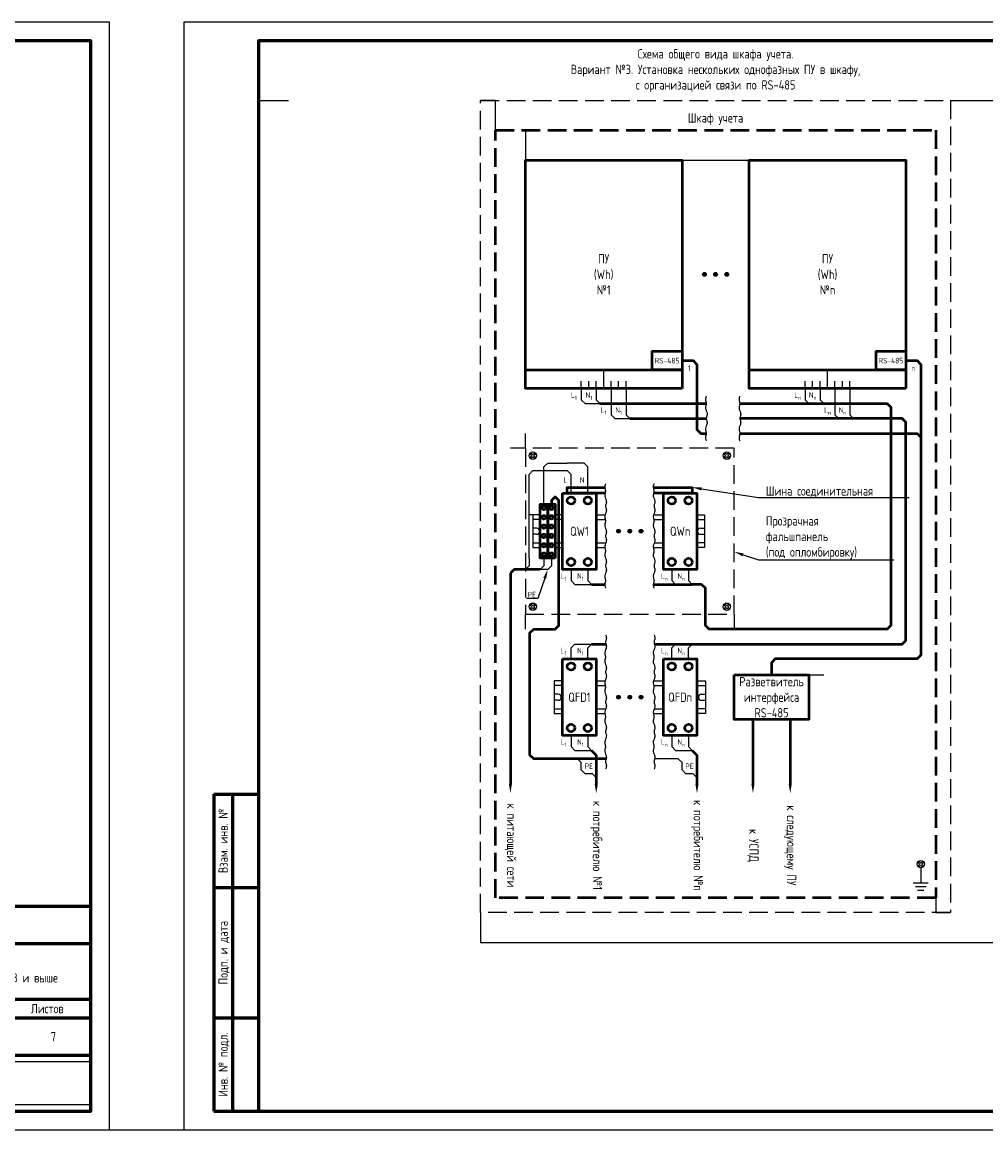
# Model space of a CAD drawing. Header units: millimetres. Extents: x -110 to 4101, y -10868 to 110.
# Tile 58 of 90: x 407 to 665, y -3160 to -2863. Entities that reach past the tile are written whole.
import ezdxf
from ezdxf import colors
from ezdxf.entities.mleader import LeaderData, LeaderLine
from ezdxf.enums import TextEntityAlignment as Align
from ezdxf.math import Vec2, Vec3

# ---------------------------------------------------------------- set-up
doc = ezdxf.new("R2010")
doc.units = ezdxf.units.MM
doc.linetypes.add('GOST2.303 4', pattern=[7, 5, -2, 0])
doc.layers.add('01.Вспомогательный_слой', color=1, linetype='Continuous', plot=False)
doc.layers.add('Формат', color=7, linetype='Continuous', lineweight=25)
doc.layers.add('Формат @ 1', color=7, linetype='Continuous', lineweight=25)
doc.styles.add('ЭП', font='GOST.TTF')
picture_1 = doc.add_image_def('image3.png', size_in_pixel=(587, 136))

# ---------------------------------------------------------------- blocks, each defined once
blk = doc.blocks.new('*U75')
at = {"layer": 'Формат', "color": 7, "linetype": 'Continuous', "lineweight": 60}
for p, q in [((20, 55), (205, 55)), ((85, 45), (205, 45)), ((20, 30), (205, 30)), ((155, 25), (205, 25)), ((85, 15), (205, 15))]:
    blk.add_line(p, q, dxfattribs=at)
at = {"layer": 'Формат', "color": 7, "linetype": 'Continuous', "lineweight": 25}
blk.add_lwpolyline([(-210, -5), (210, -5), (210, 292), (-210, 292)], close=True, dxfattribs=at)
at = {"layer": 'Формат', "color": 7, "linetype": 'Continuous', "lineweight": 60}
blk.add_lwpolyline([(-190, 0), (205, 0), (205, 287), (-190, 287)], close=True, dxfattribs=at)
at = {"layer": 'Формат', "color": 7, "linetype": 'Continuous', "lineweight": 25, "style": 'ЭП'}
blk.add_text('Листов', height=2.5, dxfattribs=at).set_placement((188.99, 26.25))
at = {"layer": 'Формат', "color": 7, "linetype": 'Continuous', "lineweight": 25, "style": 'ЭП', "flags": 8}
for tag, p in [('СОГЛ_ФИО_1', (-197.5, 106)), ('СОГЛ_ФИО_2', (-192.5, 106)), ('СОГЛ_ДОЛЖ_1', (-197.5, 86)), ('СОГЛ_ДОЛЖ_2', (-192.5, 86))]:
    blk.add_attdef(tag, text='', height=2.5, rotation=90, dxfattribs=at).set_placement(p, align=Align.MIDDLE_LEFT)
for tag, height, p in [('ОБОЗНАЧЕНИЕ', 5, (145, 50)), ('ОБЪЕКТ', 2.5, (145, 37.5)), ('НАИМЕНОВАНИЕ', 2.5, (120, 22.5)), ('Стадия', 2.5, (162.5, 20)), ('Лист', 2.5, (177.5, 20)), ('Листов', 2.5, (195, 20)), ('НАИМ_ИЗОБРАЖЕНИЙ', 2.5, (120, 7.5))]:
    blk.add_attdef(tag, text='', height=height, dxfattribs=at).set_placement(p, align=Align.MIDDLE_CENTER)
for tag, p in [('изм.№', (21, 37.5)), ('изм.№_док.', (50.5, 37.5)), ('изм.уч.', (31, 37.5)), ('изм.лист', (41, 37.5)), ('изм_дата', (76, 37.5)), ('Должн_1', (21, 27.5)), ('ФИО_1', (41, 27.5)), ('дата_1', (76, 27.5)), ('ДОЛЖН_2', (21, 22.5)), ('ФИО_2', (41, 22.5)), ('дата_2', (76, 22.5)), ('Должн_3', (21, 17.5)), ('ФИО_3', (41, 17.5)), ('дата_3', (76, 17.5)), ('ДОЛЖН_4', (21, 12.5)), ('ФИО_4', (41, 12.5)), ('дата_4', (76, 12.5)), ('ДОЛЖН_5', (21, 7.5)), ('ФИО_5', (41, 7.5)), ('дата_5', (76, 7.5)), ('ДОЛЖН_6', (21, 2.5)), ('ФИО_6', (41, 2.5)), ('дата_6', (76, 2.5)), ('ФОРМ.ЛИСТА', (155, -2.5))]:
    blk.add_attdef(tag, text='', height=2.5, dxfattribs=at).set_placement(p, align=Align.MIDDLE_LEFT)
blk.add_attdef('N_ИНВ', text='', height=2.5, rotation=90, dxfattribs=at).set_placement((-193.5, 12.5), align=Align.MIDDLE_CENTER)
at = {"ltscale": 0.2}
image = blk.add_image(picture_1, insert=(155, 1.71), size_in_units=(50, 11.58), dxfattribs=at)
image.dxf.flags = 7
blk = doc.blocks.new('*U76')
at = {"layer": 'Формат', "color": 7, "linetype": 'Continuous', "lineweight": 60}
for p, q in [((-202, 85), (-190, 85)), ((-202, 85), (-202, 0)), ((-197, 85), (-197, 0)), ((-202, 60), (-190, 60)), ((-202, 25), (-190, 25)), ((-202, 0), (-190, 0))]:
    blk.add_line(p, q, dxfattribs=at)
at = {"layer": 'Формат', "color": 7, "linetype": 'Continuous', "lineweight": 25}
blk.add_lwpolyline([(-210, -5), (210, -5), (210, 292), (-210, 292)], close=True, dxfattribs=at)
at = {"layer": 'Формат', "color": 7, "linetype": 'Continuous', "lineweight": 60}
blk.add_lwpolyline([(-190, 0), (205, 0), (205, 287), (-190, 287)], close=True, dxfattribs=at)
at = {"layer": 'Формат', "color": 7, "linetype": 'Continuous', "lineweight": 25, "style": 'ЭП'}
for s, p in [('Взам. инв. №', (-199.5, 72.5)), ('Подп. и дата', (-199.5, 42.5)), ('Инв. № подл.', (-199.5, 12.5))]:
    blk.add_text(s, height=2.5, rotation=90, dxfattribs=at).set_placement(p, align=Align.MIDDLE_CENTER)
at = {"layer": 'Формат', "color": 7, "linetype": 'Continuous', "lineweight": 25, "style": 'ЭП', "flags": 8}
blk.add_attdef('N_ИНВ', text='', height=2.5, rotation=90, dxfattribs=at).set_placement((-193.5, 12.5), align=Align.MIDDLE_CENTER)
for tag, height, p in [('ОБОЗНАЧЕНИЕ', 5, (140, 7.5)), ('Лист', 2.5, (200, 4))]:
    blk.add_attdef(tag, text='', height=height, dxfattribs=at).set_placement(p, align=Align.MIDDLE_CENTER)
for tag, p in [('изм.№', (21, 7.5)), ('изм.уч.', (31, 7.5)), ('изм.лист', (41, 7.5)), ('изм.№_док.', (50.5, 7.5)), ('изм_дата', (76, 7.5)), ('ФОРМ.ЛИСТА', (155, -2.5))]:
    blk.add_attdef(tag, text='', height=2.5, dxfattribs=at).set_placement(p, align=Align.MIDDLE_LEFT)

msp = doc.modelspace()

# ---------------------------------------------------------------- hatches: boundary and pattern name
at = {"ltscale": 0.2}
h = msp.add_hatch(color=256, dxfattribs=at)
h.dxf.hatch_style = 1
edge = h.paths.add_edge_path()
edge.add_arc((589.5, -2930.625), 0.5, 0, 360)
h = msp.add_hatch(color=256, dxfattribs=at)
h.dxf.hatch_style = 1
edge = h.paths.add_edge_path()
edge.add_arc((592.5, -2930.625), 0.5, 0, 360)
h = msp.add_hatch(color=256, dxfattribs=at)
h.dxf.hatch_style = 1
edge = h.paths.add_edge_path()
edge.add_arc((595.5, -2930.625), 0.5, 0, 360)
h = msp.add_hatch(color=256, dxfattribs=at)
h.dxf.hatch_style = 1
edge = h.paths.add_edge_path()
edge.add_arc((566.5, -2999.5), 0.5, 0, 360)
h = msp.add_hatch(color=256, dxfattribs=at)
h.dxf.hatch_style = 1
edge = h.paths.add_edge_path()
edge.add_arc((569.5, -2999.5), 0.5, 0, 360)
h = msp.add_hatch(color=256, dxfattribs=at)
h.dxf.hatch_style = 1
edge = h.paths.add_edge_path()
edge.add_arc((572.5, -2999.5), 0.5, 0, 360)
h = msp.add_hatch(color=256, dxfattribs=at)
h.dxf.hatch_style = 1
edge = h.paths.add_edge_path()
edge.add_arc((566.5, -3044), 0.5, 0, 360)
h = msp.add_hatch(color=256, dxfattribs=at)
h.dxf.hatch_style = 1
edge = h.paths.add_edge_path()
edge.add_arc((569.5, -3044), 0.5, 0, 360)
h = msp.add_hatch(color=256, dxfattribs=at)
h.dxf.hatch_style = 1
edge = h.paths.add_edge_path()
edge.add_arc((572.5, -3044), 0.5, 0, 360)

# ---------------------------------------------------------------- linework, layer by layer
at = {"linetype": 'GOST2.303 4', "lineweight": 50}
msp.add_lwpolyline([(533.5, -2892), (651.5, -2892), (651.5, -3097.75), (533.5, -3097.75)], close=True, dxfattribs=at)
at = {"lineweight": 50}
for points in [[(583.5, -2961.25), (541.5, -2961.25), (541.5, -2900), (583.5, -2900)], [(643.5, -2961.25), (601.5, -2961.25), (601.5, -2900), (643.5, -2900)], [(583.5, -2956.25), (575.5, -2956.25), (575.5, -2951.25), (583.5, -2951.25)], [(643.5, -2956.25), (635.5, -2956.25), (635.5, -2951.25), (643.5, -2951.25)], [(551.5, -2989.25), (560.5, -2989.25), (560.5, -3009.75), (551.5, -3009.75)], [(578.5, -2989.25), (587.5, -2989.25), (587.5, -3009.75), (578.5, -3009.75)], [(547.5, -3006.75), (545.5, -3006.75), (545.5, -2992.25), (547.5, -2992.25)], [(549.5, -3006.75), (547.5, -3006.75), (547.5, -2992.25), (549.5, -2992.25)], [(551.5, -3033.75), (560.5, -3033.75), (560.5, -3054.25), (551.5, -3054.25)], [(578.5, -3033.75), (587.5, -3033.75), (587.5, -3054.25), (578.5, -3054.25)]]:
    msp.add_lwpolyline(points, close=True, dxfattribs=at)
for points in [[(583.5, -2953.75), (586.5, -2953.75), (587.5, -2954.75), (587.5, -2972.25), (588.5, -2973.25), (590, -2973.25)], [(643.5, -2953.75), (646.5, -2953.75), (647.5, -2954.75), (647.5, -3032.75), (646.5, -3033.75), (608.5, -3033.75), (607.5, -3034.75), (607.5, -3038)], [(541.5, -2956.25), (583.5, -2956.25)], [(601.5, -2956.25), (643.5, -2956.25)], [(561.5, -2965.25), (590, -2965.25)], [(599, -2965.25), (638.5, -2965.25), (639.5, -2966.25), (639.5, -3024.75), (638.5, -3025.75), (590.75, -3025.75), (589.75, -3024.75), (589.75, -3014.75), (588.75, -3013.75), (586.25, -3013.75)], [(569.5, -2969.25), (590, -2969.25)], [(576.105, -3029.75), (642.5, -3029.75), (643.5, -3028.75), (643.5, -2970.25), (642.5, -2969.25), (599, -2969.25)], [(599, -2973.25), (646.5, -2973.25), (647.5, -2974.25), (647.5, -2974.25)], [(562.895, -2989.25), (552.75, -2989.25), (552.75, -2987.75), (562.788, -2987.75)], [(575.788, -2987.75), (586.25, -2987.75), (586.25, -2989.25), (575.895, -2989.25)], [(563.172, -3060.5), (543.75, -3060.5), (542.75, -3059.5), (542.75, -3026.75), (543.75, -3025.75), (549.5, -3025.75), (550.5, -3024.75), (550.5, -2991.25), (549.5, -2990.25), (549.5, -2990.25), (548.5, -2991.25), (548.5, -2992.25)], [(545.5, -3009.75), (538.5, -3009.75), (537.5, -3010.75), (537.5, -3010.75)], [(537.5, -3010.75), (537.5, -3067.25)], [(559.25, -3013.75), (562.788, -3013.75)], [(575.788, -3013.75), (586.25, -3013.75)], [(559.25, -3029.75), (563.105, -3029.75)], [(602.5, -3050), (602.5, -3067.25)], [(612.5, -3050), (612.5, -3067.25)], [(559.25, -3058.25), (560.5, -3059.5)], [(586.25, -3058.25), (587.5, -3059.5)], [(560.5, -3059.5), (560.5, -3067.25)], [(587.5, -3059.5), (587.5, -3067.25)]]:
    msp.add_lwpolyline(points, dxfattribs=at)
for points in [[(541.5, -2956.25), (541.5, -2961.25)], [(601.5, -2956.25), (601.5, -2961.25)], [(543.217, -2979.25), (542.793, -2978.826), (543.076, -2978.543), (543.5, -2978.967)], [(543.5, -2978.967), (543.924, -2978.543), (544.207, -2978.826), (543.783, -2979.25)], [(595.5, -2978.967), (595.076, -2978.543), (594.793, -2978.826), (595.217, -2979.25)], [(595.783, -2979.25), (596.207, -2978.826), (595.924, -2978.543), (595.5, -2978.967)], [(543.5, -2979.533), (543.076, -2979.957), (542.793, -2979.674), (543.217, -2979.25)], [(543.783, -2979.25), (544.207, -2979.674), (543.924, -2979.957), (543.5, -2979.533)], [(595.217, -2979.25), (594.793, -2979.674), (595.076, -2979.957), (595.5, -2979.533)], [(595.5, -2979.533), (595.924, -2979.957), (596.207, -2979.674), (595.783, -2979.25)], [(545.5, -2995.125), (543.5, -2995.125), (543.5, -3003.875), (545.5, -3003.875)], [(545.5, -2996.375), (543.5, -2996.375), (543.5, -3002.625), (545.5, -3002.625)], [(551.5, -2995.125), (549.5, -2995.125)], [(551.5, -2996.375), (549.5, -2996.375)], [(587.5, -2995.125), (589.5, -2995.125), (589.5, -3003.875), (587.5, -3003.875)], [(587.5, -2996.375), (589.5, -2996.375), (589.5, -3002.625), (587.5, -3002.625)], [(544.563, -2998.688), (543.5, -2998.688)], [(588.438, -2998.688), (589.5, -2998.688)], [(544.563, -3000.312), (543.5, -3000.312)], [(549.5, -3002.625), (551.5, -3002.625)], [(588.438, -3000.312), (589.5, -3000.312)], [(549.5, -3003.875), (551.5, -3003.875)], [(543.5, -3019.467), (543.076, -3019.043), (542.793, -3019.326), (543.217, -3019.75)], [(543.217, -3019.75), (542.793, -3020.174), (543.076, -3020.457), (543.5, -3020.033)], [(543.783, -3019.75), (544.207, -3019.326), (543.924, -3019.043), (543.5, -3019.467)], [(543.5, -3020.033), (543.924, -3020.457), (544.207, -3020.174), (543.783, -3019.75)], [(595.217, -3019.75), (594.793, -3019.326), (595.076, -3019.043), (595.5, -3019.467)], [(595.5, -3020.033), (595.076, -3020.457), (594.793, -3020.174), (595.217, -3019.75)], [(595.5, -3019.467), (595.924, -3019.043), (596.207, -3019.326), (595.783, -3019.75)], [(595.783, -3019.75), (596.207, -3020.174), (595.924, -3020.457), (595.5, -3020.033)], [(551.5, -3039.625), (549.25, -3039.625), (549.25, -3048.375), (551.5, -3048.375)], [(551.5, -3040.875), (549.25, -3040.875), (549.25, -3047.125), (551.5, -3047.125)], [(587.5, -3039.625), (589.75, -3039.625), (589.75, -3048.375), (587.5, -3048.375)], [(587.5, -3040.875), (589.75, -3040.875), (589.75, -3047.125), (587.5, -3047.125)], [(550.313, -3043.188), (549.25, -3043.188)], [(588.688, -3043.188), (589.75, -3043.188)], [(550.313, -3044.813), (549.25, -3044.813)], [(588.688, -3044.813), (589.75, -3044.813)], [(647.5, -3088.467), (647.076, -3088.043), (646.793, -3088.326), (647.217, -3088.75)], [(647.217, -3088.75), (646.793, -3089.174), (647.076, -3089.457), (647.5, -3089.033)], [(647.783, -3088.75), (648.207, -3088.326), (647.924, -3088.043), (647.5, -3088.467)], [(647.5, -3089.033), (647.924, -3089.457), (648.207, -3089.174), (647.783, -3088.75)]]:
    msp.add_lwpolyline(points)
at = {"ltscale": 0.2}
for points in [[(556.5, -2961.25), (556.5, -2964.25), (557.5, -2965.25), (557.5, -2965.25)], [(560.5, -2961.25), (560.5, -2964.25), (561.5, -2965.25), (561.5, -2965.25)], [(564.5, -2961.25), (564.5, -2968.25), (565.5, -2969.25), (565.5, -2969.25)], [(568.5, -2961.25), (568.5, -2968.25), (569.5, -2969.25), (569.5, -2969.25)], [(590, -2963.25), (589.856, -2963.603), (589.789, -2963.914), (589.78, -2964.19), (589.813, -2964.438), (589.868, -2964.661), (589.93, -2964.867), (589.979, -2965.062), (590, -2965.25), (589.979, -2965.438), (589.93, -2965.633), (589.868, -2965.839), (589.813, -2966.062), (589.78, -2966.31), (589.789, -2966.586), (589.856, -2966.897), (590, -2967.25)], [(599, -2963.25), (598.856, -2963.603), (598.789, -2963.914), (598.78, -2964.19), (598.813, -2964.438), (598.868, -2964.661), (598.93, -2964.867), (598.979, -2965.062), (599, -2965.25), (598.979, -2965.438), (598.93, -2965.633), (598.868, -2965.839), (598.813, -2966.062), (598.78, -2966.31), (598.789, -2966.586), (598.856, -2966.897), (599, -2967.25)], [(616.5, -2961.25), (616.5, -2964.25), (617.5, -2965.25), (617.5, -2965.25)], [(620.5, -2961.25), (620.5, -2964.25), (621.5, -2965.25), (621.5, -2965.25)], [(624.5, -2961.25), (624.5, -2968.25), (625.5, -2969.25), (625.5, -2969.25)], [(628.5, -2961.25), (628.5, -2968.25), (629.5, -2969.25), (629.5, -2969.25)], [(557.5, -2965.25), (561.5, -2965.25)], [(621.5, -2965.25), (617.5, -2965.25)], [(565.5, -2969.25), (569.5, -2969.25)], [(590, -2967.25), (590.144, -2967.603), (590.211, -2967.914), (590.22, -2968.19), (590.188, -2968.438), (590.132, -2968.661), (590.07, -2968.867), (590.021, -2969.062), (590, -2969.25), (590.021, -2969.438), (590.07, -2969.633), (590.132, -2969.839), (590.188, -2970.063), (590.22, -2970.31), (590.211, -2970.586), (590.144, -2970.897), (590, -2971.25)], [(599, -2967.25), (599.144, -2967.603), (599.211, -2967.914), (599.22, -2968.19), (599.188, -2968.438), (599.132, -2968.661), (599.07, -2968.867), (599.021, -2969.062), (599, -2969.25), (599.021, -2969.438), (599.07, -2969.633), (599.132, -2969.839), (599.188, -2970.063), (599.22, -2970.31), (599.211, -2970.586), (599.144, -2970.897), (599, -2971.25)], [(629.5, -2969.25), (625.5, -2969.25)], [(590, -2971.25), (589.856, -2971.603), (589.789, -2971.914), (589.78, -2972.19), (589.813, -2972.438), (589.868, -2972.661), (589.93, -2972.867), (589.979, -2973.062), (590, -2973.25), (589.979, -2973.438), (589.93, -2973.633), (589.868, -2973.839), (589.813, -2974.063), (589.78, -2974.31), (589.789, -2974.586), (589.856, -2974.897), (590, -2975.25)], [(599, -2971.25), (598.856, -2971.603), (598.789, -2971.914), (598.78, -2972.19), (598.813, -2972.438), (598.868, -2972.661), (598.93, -2972.867), (598.979, -2973.062), (599, -2973.25), (598.979, -2973.438), (598.93, -2973.633), (598.868, -2973.839), (598.813, -2974.063), (598.78, -2974.31), (598.789, -2974.586), (598.856, -2974.897), (599, -2975.25)], [(546.5, -2992.25), (546.5, -2982.25), (547.5, -2981.25), (552.75, -2981.25)], [(558.25, -2989.25), (558.25, -2982.25), (557.25, -2981.25), (552.75, -2981.25)], [(542.5, -3006.75), (542.5, -2984.25), (543.5, -2983.25), (552.75, -2983.25)], [(553.75, -2989.25), (553.75, -2984.25), (552.75, -2983.25), (552.75, -2983.25)], [(563, -2986.75), (562.856, -2987.103), (562.789, -2987.414), (562.78, -2987.69), (562.813, -2987.937), (562.868, -2988.161), (562.93, -2988.367), (562.979, -2988.562), (563, -2988.75), (562.979, -2988.938), (562.93, -2989.133), (562.868, -2989.339), (562.813, -2989.562), (562.78, -2989.81), (562.789, -2990.086), (562.856, -2990.397), (563, -2990.75)], [(576, -2986.75), (575.856, -2987.103), (575.789, -2987.414), (575.78, -2987.69), (575.813, -2987.937), (575.868, -2988.161), (575.93, -2988.367), (575.979, -2988.562), (576, -2988.75), (575.979, -2988.938), (575.93, -2989.133), (575.868, -2989.339), (575.813, -2989.562), (575.78, -2989.81), (575.789, -2990.086), (575.856, -2990.397), (576, -2990.75)], [(563, -2990.75), (563.144, -2991.103), (563.211, -2991.414), (563.22, -2991.69), (563.188, -2991.937), (563.132, -2992.161), (563.07, -2992.367), (563.021, -2992.562), (563, -2992.75), (563.021, -2992.938), (563.07, -2993.133), (563.132, -2993.339), (563.188, -2993.562), (563.22, -2993.81), (563.211, -2994.086), (563.144, -2994.397), (563, -2994.75)], [(576, -2990.75), (576.144, -2991.103), (576.211, -2991.414), (576.22, -2991.69), (576.188, -2991.937), (576.132, -2992.161), (576.07, -2992.367), (576.021, -2992.562), (576, -2992.75), (576.021, -2992.938), (576.07, -2993.133), (576.132, -2993.339), (576.188, -2993.562), (576.22, -2993.81), (576.211, -2994.086), (576.144, -2994.397), (576, -2994.75)], [(560.5, -2995.125), (562.852, -2995.125)], [(560.5, -2996.375), (562.932, -2996.375)], [(563, -2994.75), (562.856, -2995.103), (562.789, -2995.414), (562.78, -2995.69), (562.813, -2995.937), (562.868, -2996.161), (562.93, -2996.367), (562.979, -2996.562), (563, -2996.75), (562.979, -2996.938), (562.93, -2997.133), (562.868, -2997.339), (562.813, -2997.562), (562.78, -2997.81), (562.789, -2998.086), (562.856, -2998.397), (563, -2998.75)], [(576, -2994.75), (575.856, -2995.103), (575.789, -2995.414), (575.78, -2995.69), (575.813, -2995.937), (575.868, -2996.161), (575.93, -2996.367), (575.979, -2996.562), (576, -2996.75), (575.979, -2996.938), (575.93, -2997.133), (575.868, -2997.339), (575.813, -2997.562), (575.78, -2997.81), (575.789, -2998.086), (575.856, -2998.397), (576, -2998.75)], [(575.852, -2995.125), (578.5, -2995.125)], [(575.932, -2996.375), (578.5, -2996.375)], [(563, -2998.75), (563.144, -2999.103), (563.211, -2999.414), (563.22, -2999.69), (563.188, -2999.937), (563.132, -3000.161), (563.07, -3000.367), (563.021, -3000.562), (563, -3000.75), (563.021, -3000.938), (563.07, -3001.133), (563.132, -3001.339), (563.188, -3001.562), (563.22, -3001.81), (563.211, -3002.086), (563.144, -3002.397), (563, -3002.75)], [(576, -2998.75), (576.144, -2999.103), (576.211, -2999.414), (576.22, -2999.69), (576.188, -2999.937), (576.132, -3000.161), (576.07, -3000.367), (576.021, -3000.562), (576, -3000.75), (576.021, -3000.938), (576.07, -3001.133), (576.132, -3001.339), (576.188, -3001.562), (576.22, -3001.81), (576.211, -3002.086), (576.144, -3002.397), (576, -3002.75)], [(560.5, -3002.625), (563.051, -3002.625)], [(576.051, -3002.625), (578.5, -3002.625)], [(560.5, -3003.875), (562.804, -3003.875)], [(563, -3002.75), (562.856, -3003.103), (562.789, -3003.414), (562.78, -3003.69), (562.813, -3003.937), (562.868, -3004.161), (562.93, -3004.367), (562.979, -3004.562), (563, -3004.75), (562.979, -3004.938), (562.93, -3005.133), (562.868, -3005.339), (562.813, -3005.562), (562.78, -3005.81), (562.789, -3006.086), (562.856, -3006.397), (563, -3006.75)], [(576, -3002.75), (575.856, -3003.103), (575.789, -3003.414), (575.78, -3003.69), (575.813, -3003.937), (575.868, -3004.161), (575.93, -3004.367), (575.979, -3004.562), (576, -3004.75), (575.979, -3004.938), (575.93, -3005.133), (575.868, -3005.339), (575.813, -3005.562), (575.78, -3005.81), (575.789, -3006.086), (575.856, -3006.397), (576, -3006.75)], [(575.804, -3003.875), (578.5, -3003.875)], [(542.5, -3006.75), (542.5, -3008.75), (541.5, -3009.75), (541.5, -3009.75)], [(546.5, -3006.75), (546.5, -3008.75), (545.5, -3009.75), (545.5, -3009.75)], [(548.5, -3006.75), (548.5, -3008.75), (547.5, -3009.75), (547.5, -3009.75)], [(563, -3006.75), (563.144, -3007.103), (563.211, -3007.414), (563.22, -3007.69), (563.188, -3007.937), (563.132, -3008.161), (563.07, -3008.367), (563.021, -3008.562), (563, -3008.75), (563.021, -3008.938), (563.07, -3009.133), (563.132, -3009.339), (563.188, -3009.562), (563.22, -3009.81), (563.211, -3010.086), (563.144, -3010.397), (563, -3010.75)], [(576, -3006.75), (576.144, -3007.103), (576.211, -3007.414), (576.22, -3007.69), (576.188, -3007.937), (576.132, -3008.161), (576.07, -3008.367), (576.021, -3008.562), (576, -3008.75), (576.021, -3008.938), (576.07, -3009.133), (576.132, -3009.339), (576.188, -3009.562), (576.22, -3009.81), (576.211, -3010.086), (576.144, -3010.397), (576, -3010.75)], [(547.5, -3009.75), (545.5, -3009.75)], [(553.75, -3009.75), (553.75, -3012.75), (554.75, -3013.75), (559.25, -3013.75)], [(558.25, -3009.75), (558.25, -3012.75), (559.25, -3013.75), (559.25, -3013.75)], [(563, -3010.75), (562.856, -3011.103), (562.789, -3011.414), (562.78, -3011.69), (562.813, -3011.938), (562.868, -3012.161), (562.93, -3012.367), (562.979, -3012.562), (563, -3012.75), (562.979, -3012.938), (562.93, -3013.133), (562.868, -3013.339), (562.813, -3013.562), (562.78, -3013.81), (562.789, -3014.086), (562.856, -3014.397), (563, -3014.75)], [(576, -3010.75), (575.856, -3011.103), (575.789, -3011.414), (575.78, -3011.69), (575.813, -3011.938), (575.868, -3012.161), (575.93, -3012.367), (575.979, -3012.562), (576, -3012.75), (575.979, -3012.938), (575.93, -3013.133), (575.868, -3013.339), (575.813, -3013.562), (575.78, -3013.81), (575.789, -3014.086), (575.856, -3014.397), (576, -3014.75)], [(580.75, -3009.75), (580.75, -3012.75), (581.75, -3013.75), (586.25, -3013.75)], [(585.25, -3009.75), (585.25, -3012.75), (586.25, -3013.75), (586.25, -3013.75)], [(563, -3027.25), (563.144, -3027.603), (563.211, -3027.914), (563.22, -3028.19), (563.188, -3028.437), (563.132, -3028.661), (563.07, -3028.867), (563.021, -3029.062), (563, -3029.25), (563.021, -3029.438), (563.07, -3029.633), (563.132, -3029.839), (563.188, -3030.062), (563.22, -3030.31), (563.211, -3030.586), (563.144, -3030.897), (563, -3031.25)], [(576, -3027.25), (576.144, -3027.603), (576.211, -3027.914), (576.22, -3028.19), (576.188, -3028.437), (576.132, -3028.661), (576.07, -3028.867), (576.021, -3029.062), (576, -3029.25), (576.021, -3029.438), (576.07, -3029.633), (576.132, -3029.839), (576.188, -3030.062), (576.22, -3030.31), (576.211, -3030.586), (576.144, -3030.897), (576, -3031.25)], [(553.75, -3033.75), (553.75, -3030.75), (554.75, -3029.75), (554.75, -3029.75)], [(554.75, -3029.75), (559.25, -3029.75)], [(558.25, -3033.75), (558.25, -3030.75), (559.25, -3029.75), (559.25, -3029.75)], [(563, -3031.25), (562.856, -3031.603), (562.789, -3031.914), (562.78, -3032.19), (562.813, -3032.437), (562.868, -3032.661), (562.93, -3032.867), (562.979, -3033.062), (563, -3033.25), (562.979, -3033.438), (562.93, -3033.633), (562.868, -3033.839), (562.813, -3034.062), (562.78, -3034.31), (562.789, -3034.586), (562.856, -3034.897), (563, -3035.25)], [(576, -3031.25), (575.856, -3031.603), (575.789, -3031.914), (575.78, -3032.19), (575.813, -3032.437), (575.868, -3032.661), (575.93, -3032.867), (575.979, -3033.062), (576, -3033.25), (575.979, -3033.438), (575.93, -3033.633), (575.868, -3033.839), (575.813, -3034.062), (575.78, -3034.31), (575.789, -3034.586), (575.856, -3034.897), (576, -3035.25)], [(580.75, -3033.75), (580.75, -3030.75), (581.75, -3029.75), (581.75, -3029.75)], [(585.25, -3033.75), (585.25, -3030.75), (586.25, -3029.75), (586.25, -3029.75)], [(563, -3035.25), (563.144, -3035.603), (563.211, -3035.914), (563.22, -3036.19), (563.188, -3036.437), (563.132, -3036.661), (563.07, -3036.867), (563.021, -3037.062), (563, -3037.25), (563.021, -3037.438), (563.07, -3037.633), (563.132, -3037.839), (563.188, -3038.062), (563.22, -3038.31), (563.211, -3038.586), (563.144, -3038.897), (563, -3039.25)], [(576, -3035.25), (576.144, -3035.603), (576.211, -3035.914), (576.22, -3036.19), (576.188, -3036.437), (576.132, -3036.661), (576.07, -3036.867), (576.021, -3037.062), (576, -3037.25), (576.021, -3037.438), (576.07, -3037.633), (576.132, -3037.839), (576.188, -3038.062), (576.22, -3038.31), (576.211, -3038.586), (576.144, -3038.897), (576, -3039.25)], [(560.5, -3039.625), (562.852, -3039.625)], [(560.5, -3040.875), (562.932, -3040.875)], [(563, -3039.25), (562.856, -3039.603), (562.789, -3039.914), (562.78, -3040.19), (562.813, -3040.437), (562.868, -3040.661), (562.93, -3040.867), (562.979, -3041.062), (563, -3041.25), (562.979, -3041.438), (562.93, -3041.633), (562.868, -3041.839), (562.813, -3042.062), (562.78, -3042.31), (562.789, -3042.586), (562.856, -3042.897), (563, -3043.25)], [(576, -3039.25), (575.856, -3039.603), (575.789, -3039.914), (575.78, -3040.19), (575.813, -3040.437), (575.868, -3040.661), (575.93, -3040.867), (575.979, -3041.062), (576, -3041.25), (575.979, -3041.438), (575.93, -3041.633), (575.868, -3041.839), (575.813, -3042.062), (575.78, -3042.31), (575.789, -3042.586), (575.856, -3042.897), (576, -3043.25)], [(575.852, -3039.625), (578.5, -3039.625)], [(575.932, -3040.875), (578.5, -3040.875)], [(563, -3043.25), (563.144, -3043.603), (563.211, -3043.914), (563.22, -3044.19), (563.188, -3044.437), (563.132, -3044.661), (563.07, -3044.867), (563.021, -3045.062), (563, -3045.25), (563.021, -3045.438), (563.07, -3045.633), (563.132, -3045.839), (563.188, -3046.062), (563.22, -3046.31), (563.211, -3046.586), (563.144, -3046.897), (563, -3047.25)], [(576, -3043.25), (576.144, -3043.603), (576.211, -3043.914), (576.22, -3044.19), (576.188, -3044.437), (576.132, -3044.661), (576.07, -3044.867), (576.021, -3045.062), (576, -3045.25), (576.021, -3045.438), (576.07, -3045.633), (576.132, -3045.839), (576.188, -3046.062), (576.22, -3046.31), (576.211, -3046.586), (576.144, -3046.897), (576, -3047.25)], [(560.5, -3047.125), (563.051, -3047.125)], [(576.051, -3047.125), (578.5, -3047.125)], [(560.5, -3048.375), (562.804, -3048.375)], [(563, -3047.25), (562.856, -3047.603), (562.789, -3047.914), (562.78, -3048.19), (562.813, -3048.437), (562.868, -3048.661), (562.93, -3048.867), (562.979, -3049.062), (563, -3049.25), (562.979, -3049.438), (562.93, -3049.633), (562.868, -3049.839), (562.813, -3050.062), (562.78, -3050.31), (562.789, -3050.586), (562.856, -3050.897), (563, -3051.25)], [(576, -3047.25), (575.856, -3047.603), (575.789, -3047.914), (575.78, -3048.19), (575.813, -3048.437), (575.868, -3048.661), (575.93, -3048.867), (575.979, -3049.062), (576, -3049.25), (575.979, -3049.438), (575.93, -3049.633), (575.868, -3049.839), (575.813, -3050.062), (575.78, -3050.31), (575.789, -3050.586), (575.856, -3050.897), (576, -3051.25)], [(575.804, -3048.375), (578.5, -3048.375)], [(563, -3051.25), (563.144, -3051.603), (563.211, -3051.914), (563.22, -3052.19), (563.188, -3052.438), (563.132, -3052.661), (563.07, -3052.867), (563.021, -3053.062), (563, -3053.25), (563.021, -3053.438), (563.07, -3053.633), (563.132, -3053.839), (563.188, -3054.062), (563.22, -3054.31), (563.211, -3054.586), (563.144, -3054.897), (563, -3055.25)], [(576, -3051.25), (576.144, -3051.603), (576.211, -3051.914), (576.22, -3052.19), (576.188, -3052.438), (576.132, -3052.661), (576.07, -3052.867), (576.021, -3053.062), (576, -3053.25), (576.021, -3053.438), (576.07, -3053.633), (576.132, -3053.839), (576.188, -3054.062), (576.22, -3054.31), (576.211, -3054.586), (576.144, -3054.897), (576, -3055.25)], [(553.75, -3054.25), (553.75, -3057.25), (554.75, -3058.25), (559.25, -3058.25)], [(558.25, -3054.25), (558.25, -3057.25), (559.25, -3058.25), (559.25, -3058.25)], [(563, -3055.25), (562.856, -3055.603), (562.789, -3055.914), (562.78, -3056.19), (562.813, -3056.438), (562.868, -3056.661), (562.93, -3056.867), (562.979, -3057.062), (563, -3057.25), (562.979, -3057.438), (562.93, -3057.633), (562.868, -3057.839), (562.813, -3058.062), (562.78, -3058.31), (562.789, -3058.586), (562.856, -3058.897), (563, -3059.25)], [(576, -3055.25), (575.856, -3055.603), (575.789, -3055.914), (575.78, -3056.19), (575.813, -3056.438), (575.868, -3056.661), (575.93, -3056.867), (575.979, -3057.062), (576, -3057.25), (575.979, -3057.438), (575.93, -3057.633), (575.868, -3057.839), (575.813, -3058.062), (575.78, -3058.31), (575.789, -3058.586), (575.856, -3058.897), (576, -3059.25)], [(580.75, -3054.25), (580.75, -3057.25), (581.75, -3058.25), (586.25, -3058.25)], [(585.25, -3054.25), (585.25, -3057.25), (586.25, -3058.25), (586.25, -3058.25)], [(560.5, -3065.5), (560.5, -3065.5), (559.5, -3064.5), (557.5, -3064.5), (556.5, -3063.5), (556.5, -3061.5), (555.5, -3060.5), (555.5, -3060.5)], [(563, -3059.25), (563.144, -3059.603), (563.211, -3059.914), (563.22, -3060.19), (563.188, -3060.438), (563.132, -3060.661), (563.07, -3060.867), (563.021, -3061.062), (563, -3061.25), (563.021, -3061.438), (563.07, -3061.633), (563.132, -3061.839), (563.188, -3062.062), (563.22, -3062.31), (563.211, -3062.586), (563.144, -3062.897), (563, -3063.25)], [(576, -3059.25), (576.144, -3059.603), (576.211, -3059.914), (576.22, -3060.19), (576.188, -3060.438), (576.132, -3060.661), (576.07, -3060.867), (576.021, -3061.062), (576, -3061.25), (576.021, -3061.438), (576.07, -3061.633), (576.132, -3061.839), (576.188, -3062.062), (576.22, -3062.31), (576.211, -3062.586), (576.144, -3062.897), (576, -3063.25)], [(582.5, -3060.5), (576.172, -3060.5)], [(587.5, -3065.5), (587.5, -3065.5), (586.5, -3064.5), (584.5, -3064.5), (583.5, -3063.5), (583.5, -3061.5), (582.5, -3060.5), (582.5, -3060.5)]]:
    msp.add_lwpolyline(points, dxfattribs=at)
at = {"linetype": 'GOST2.303 4'}
msp.add_lwpolyline([(541.5, -3021.75), (597.5, -3021.75), (597.5, -2977.25), (541.5, -2977.25)], close=True, dxfattribs=at)
at = {"lineweight": 50, "ltscale": 2}
msp.add_lwpolyline([(597.5, -3038), (617.5, -3038), (617.5, -3050), (597.5, -3050)], close=True, dxfattribs=at)
at = {"ltscale": 2}
for points in [[(647.5, -3089.75), (647.5, -3089.75), (647.5, -3093.75)], [(645.5, -3093.75), (649.5, -3093.75)], [(646.077, -3094.75), (648.923, -3094.75)], [(646.655, -3095.75), (648.345, -3095.75)]]:
    msp.add_lwpolyline(points, dxfattribs=at)
at = {"ltscale": 0.2}
for centre in [(589.5, -2930.625), (592.5, -2930.625), (595.5, -2930.625), (566.5, -2999.5), (569.5, -2999.5), (572.5, -2999.5), (566.5, -3044), (569.5, -3044), (572.5, -3044)]:
    msp.add_circle(centre, 0.5, dxfattribs=at)
for centre in [(543.5, -2979.25), (595.5, -2979.25), (543.5, -3019.75), (595.5, -3019.75), (647.5, -3088.75)]:
    msp.add_circle(centre, 1)
at = {"lineweight": 50}
for centre, radius in [((553.75, -2991.25), 1), ((558.25, -2991.25), 1), ((580.75, -2991.25), 1), ((585.25, -2991.25), 1), ((546.5, -2993.25), 0.5), ((548.5, -2993.25), 0.5), ((546.5, -2995.75), 0.5), ((548.5, -2995.75), 0.5), ((546.5, -2998.25), 0.5), ((548.5, -2998.25), 0.5), ((546.5, -3000.75), 0.5), ((548.5, -3000.75), 0.5), ((546.5, -3003.25), 0.5), ((546.5, -3005.75), 0.5), ((548.5, -3003.25), 0.5), ((548.5, -3005.75), 0.5), ((553.75, -3007.75), 1), ((558.25, -3007.75), 1), ((580.75, -3007.75), 1), ((585.25, -3007.75), 1), ((553.75, -3035.75), 1), ((558.25, -3035.75), 1), ((580.75, -3035.75), 1), ((585.25, -3035.75), 1), ((553.75, -3052.25), 1), ((558.25, -3052.25), 1), ((580.75, -3052.25), 1), ((585.25, -3052.25), 1)]:
    msp.add_circle(centre, radius, dxfattribs=at)
for centre, start, end in [((544.563, -2999.5), 270, 90), ((588.438, -2999.5), 90, 270), ((550.313, -3044), 270, 90), ((588.688, -3044), 90, 270)]:
    msp.add_arc(centre, 0.812, start, end)
for points in [[(537.917, -3067.25), (537.083, -3067.25), (537.5, -3069.75)], [(560.917, -3067.25), (560.083, -3067.25), (560.5, -3069.75)], [(587.917, -3067.25), (587.083, -3067.25), (587.5, -3069.75)], [(602.917, -3067.25), (602.083, -3067.25), (602.5, -3069.75)], [(612.917, -3067.25), (612.083, -3067.25), (612.5, -3069.75)]]:
    msp.add_solid(points)
at = {"layer": '01.Вспомогательный_слой'}
for points in [[(470, -2868), (470, -2884), (478, -2884)], [(562.5, -2961.25), (562.5, -2956.25)], [(622.5, -2961.25), (622.5, -2956.25)], [(430, -3160), (450, -3160)]]:
    msp.add_lwpolyline(points, dxfattribs=at)
at = {"layer": '01.Вспомогательный_слой', "ltscale": 0.2}
for points in [[(533.5, -2892), (533.5, -2884), (529.5, -2884)], [(655.5, -2884), (679.5, -2884)], [(541.5, -2892), (541.5, -2900)], [(583.5, -2900), (601.5, -2900)], [(558.5, -2961.25), (556.5, -2961.25), (556.5, -2959.25)], [(560.5, -2961.25), (558.5, -2961.25), (558.5, -2959.25)], [(562.5, -2961.25), (560.5, -2961.25), (560.5, -2959.25)], [(562.5, -2961.25), (564.5, -2961.25), (564.5, -2959.25)], [(564.5, -2961.25), (566.5, -2961.25), (566.5, -2959.25)], [(566.5, -2961.25), (568.5, -2961.25), (568.5, -2959.25)], [(618.5, -2961.25), (616.5, -2961.25), (616.5, -2959.25)], [(620.5, -2961.25), (618.5, -2961.25), (618.5, -2959.25)], [(622.5, -2961.25), (620.5, -2961.25), (620.5, -2959.25)], [(622.5, -2961.25), (624.5, -2961.25), (624.5, -2959.25)], [(624.5, -2961.25), (626.5, -2961.25), (626.5, -2959.25)], [(626.5, -2961.25), (628.5, -2961.25), (628.5, -2959.25)], [(560.25, -2961.25), (564.75, -2961.25)], [(564.796, -2961.25), (569.296, -2961.25)], [(620.25, -2961.25), (624.75, -2961.25)], [(624.796, -2961.25), (629.296, -2961.25)], [(541.5, -2977.25), (541.5, -2973.25)], [(541.5, -2977.25), (537.5, -2977.25)], [(543.5, -2995.125), (542.5, -2995.125)], [(541.5, -3025.75), (541.5, -3021.75)], [(597.5, -3021.75), (597.5, -3025.75)], [(617.5, -3038), (621.5, -3038)], [(651.5, -3097.75), (651.5, -3101.75), (655.5, -3101.75)], [(529.5, -3101.75), (529.5, -3109.75), (805.5, -3109.75), (805.5, -3106.5)]]:
    msp.add_lwpolyline(points, dxfattribs=at)
at = {"layer": '01.Вспомогательный_слой', "linetype": 'GOST2.303 4'}
msp.add_lwpolyline([(529.5, -2884), (655.5, -2884), (655.5, -3101.75), (529.5, -3101.75)], close=True, dxfattribs=at)

# ---------------------------------------------------------------- block references
at = {"layer": 'Формат @ 1', "color": 0, "ltscale": 0.7}
ref = msp.add_blockref('*U75', (220, -3155), dxfattribs=at)
ref.add_attrib('Листов', '7', dxfattribs={"layer": 'Формат', "color": 7, "linetype": 'Continuous', "lineweight": 25, "height": 2.5, "style": 'ЭП', "flags": 8}).set_placement((415, -3135), align=Align.MIDDLE_CENTER)
ref.add_attrib('ОБЪЕКТ_001', 'Альбом типовых технических решений по организации', (329.689, -3116.31), dxfattribs={"layer": 'Формат', "color": 7, "linetype": 'Continuous', "lineweight": 25, "height": 2.5, "style": 'ЭП', "flags": 8})
ref.add_attrib('ОБЪЕКТ_002', 'систем учета электроэнергии на присоединениях напряжением 0,4 кВ и выше', (314.554, -3120.477), dxfattribs={"layer": 'Формат', "color": 7, "linetype": 'Continuous', "lineweight": 25, "height": 2.5, "style": 'ЭП'})
msp.add_blockref('*U76', (660, -3155), dxfattribs=at)

# ---------------------------------------------------------------- texts
at = {"attachment_point": 5, "style": 'ЭП'}
for s, insert, char_height, width in [('Схема общего вида шкафа учета. ^JВариант №3. Установка нескольких однофазных ПУ в шкафу, ^Jс организацией связи по RS-485', (592.5, -2876), 2.5, 126), ('Шкаф учета', (592.5, -2889), 2.5, 118), ('ПУ \\P(Wh)\\P№1', (562.5, -2930.625), 2.5, 42), ('ПУ \\P(Wh)\\P№n', (622.5, -2930.625), 2.5, 42), ('RS-485', (579.5, -2953.75), 1.5, 8), ('1', (585.5, -2955.75), 1.5, 4), ('RS-485', (639.5, -2953.75), 1.5, 8), ('n', (645.5, -2955.75), 1.5, 4), ('\\A1;L{\\H0.7x;\\S^ 1;}', (554.5, -2963.25), 1.5, 4), ('\\A1;N{\\H0.7x;\\S^ 1;}', (558.5, -2963.25), 1.5, 4), ('\\A1;L{\\H0.7x;\\S^ n;}', (614.5, -2963.25), 1.5, 4), ('\\A1;N{\\H0.7x;\\S^ n;}', (618.5, -2963.25), 1.5, 4), ('\\A1;L{\\H0.7x;\\S^ 1;}', (562.5, -2967.25), 1.5, 4), ('\\A1;N{\\H0.7x;\\S^ 1;}', (566.5, -2967.25), 1.5, 4), ('\\A1;L{\\H0.7x;\\S^ n;}', (622.5, -2967.25), 1.5, 4), ('\\A1;N{\\H0.7x;\\S^ n;}', (626.5, -2967.25), 1.5, 4), ('L', (552.25, -2985.75), 1.5, 3), ('N', (556.75, -2985.75), 1.5, 3), ('QW1', (556, -2999.5), 2.5, 9), ('QWn', (583, -2999.5), 2.5, 9), ('\\A1;L{\\H0.7x;\\S^ 1;}', (551.75, -3011.75), 1.5, 4), ('\\A1;N{\\H0.7x;\\S^ 1;}', (556.25, -3011.75), 1.5, 4), ('\\A1;L{\\H0.7x;\\S^ n;}', (578.75, -3011.75), 1.5, 4), ('\\A1;N{\\H0.7x;\\S^ n;}', (583.25, -3011.75), 1.5, 4), ('\\A1;L{\\H0.7x;\\S^ 1;}', (551.75, -3031.75), 1.5, 4), ('\\A1;N{\\H0.7x;\\S^ 1;}', (556.25, -3031.75), 1.5, 4), ('\\A1;L{\\H0.7x;\\S^ n;}', (578.75, -3031.75), 1.5, 4), ('\\A1;N{\\H0.7x;\\S^ n;}', (583.25, -3031.75), 1.5, 4), ('{\\C0;Разветвитель интерфейса \\PRS-485}', (607.5, -3044), 2.5, 20), ('QFD1', (556, -3044), 2.5, 9), ('QFDn', (583, -3044), 2.5, 9), ('\\A1;L{\\H0.7x;\\S^ 1;}', (551.75, -3056.25), 1.5, 4), ('\\A1;N{\\H0.7x;\\S^ 1;}', (556.25, -3056.25), 1.5, 4), ('\\A1;L{\\H0.7x;\\S^ n;}', (578.75, -3056.25), 1.5, 4), ('\\A1;N{\\H0.7x;\\S^ n;}', (583.25, -3056.25), 1.5, 4), ('\\A1;PE', (558.5, -3062.5), 1.5, 4), ('\\A1;PE', (585.5, -3062.5), 1.5, 4)]:
    msp.add_mtext(s, dxfattribs=dict(at, insert=insert, char_height=char_height, width=width))
at = {"char_height": 2.5, "width": 25.5, "attachment_point": 5, "rotation": 270, "style": 'ЭП'}
for s, insert in [('к питающей сети', (537.5, -3083.75)), ('к потребителю №1', (560.5, -3083.75)), ('к потребителю №n', (587.5, -3083.75)), ('к следующему ПУ', (612.5, -3083.75)), ('к УСПД', (602.5, -3083.75))]:
    msp.add_mtext(s, dxfattribs=dict(at, insert=insert))

# ---------------------------------------------------------------- leaders
ml = msp.add_multileader_mtext('Standard')
ml.set_content('{\\C256;Шина соединительная}', color=250, style='ЭП')
ml.set_leader_properties()
ml.build(insert=Vec2(0, 0))
ml.multileader.update_dxf_attribs({"text_left_attachment_type": 5, "text_right_attachment_type": 5, "dogleg_length": 0, "arrow_head_size": 2.5})
ctx = ml.context
ctx.base_point, ctx.char_height, ctx.arrow_head_size, ctx.plane_origin = Vec3(603.961, -2990.457), 2.5, 2.5, Vec3(599.409, -2978.73)
ctx.left_attachment, ctx.right_attachment = 5, 5
notes = []
notes.append((ctx, [(0, (1, 1, 0), (603.961, -2990.457), (1, 0), 0, [(0, [(586.25, -2987.75)], 0, [])])]))
ctx.mtext.insert, ctx.mtext.flow_direction = Vec3(605.961, -2987.457), 5
ml = msp.add_multileader_mtext('Standard')
ml.set_content('{\\C256;Прозрачная ^Jфальшпанель ^J(под опломбировку)}', color=250, style='ЭП')
ml.set_leader_properties()
ml.build(insert=Vec2(0, 0))
ml.multileader.update_dxf_attribs({"text_left_attachment_type": 5, "text_right_attachment_type": 5, "dogleg_length": 0, "arrow_head_size": 2.5})
ctx = ml.context
ctx.base_point, ctx.char_height, ctx.arrow_head_size, ctx.plane_origin = Vec3(603.961, -3007.207), 2.5, 2.5, Vec3(599.409, -2995.48)
ctx.left_attachment, ctx.right_attachment = 5, 5
notes.append((ctx, [(0, (1, 1, 0), (603.961, -3007.207), (1, 0), 0, [(0, [(597.5, -3005.018)], 0, [])])]))
ctx.mtext.insert, ctx.mtext.flow_direction = Vec3(605.961, -2995.483), 5
ml = msp.add_multileader_mtext('Standard')
ml.set_content('{\\C256;PE}', color=250, style='ЭП')
ml.set_leader_properties()
ml.build(insert=Vec2(0, 0))
ml.multileader.update_dxf_attribs({"text_left_attachment_type": 5, "text_right_attachment_type": 5, "dogleg_length": 0, "arrow_head_size": 2.5})
ctx = ml.context
ctx.base_point, ctx.char_height, ctx.arrow_head_size, ctx.landing_gap_size, ctx.plane_origin = Vec3(542.268, -3017.55), 1.5, 2.5, 0.5, Vec3(560.99, -3008.932)
ctx.left_attachment, ctx.right_attachment, ctx.text_align_type = 5, 5, 2
notes.append((ctx, [(1, (1, 1, 0), (544.876, -3017.55), (-1, 0), 0, [(0, [(547.5, -3009.75)], 0, [])])]))
ctx.mtext.insert, ctx.mtext.alignment, ctx.mtext.flow_direction = Vec3(544.376, -3015.75), 3, 5
for ctx, leaders in notes:
    for number, flags, end, landing, length, lines in leaders:
        leader = LeaderData()
        leader.index, (leader.has_last_leader_line, leader.has_dogleg_vector, leader.attachment_direction) = number, flags
        leader.last_leader_point, leader.dogleg_vector, leader.dogleg_length = Vec3(end), Vec3(landing), length
        for number, points, colour, breaks in lines:
            line = LeaderLine()
            line.index, line.vertices, line.color, line.breaks = number, Vec3.list(points), colors.encode_raw_color(colour), breaks
            leader.lines.append(line)
        ctx.leaders.append(leader)

doc.saveas('drawing.dxf')
